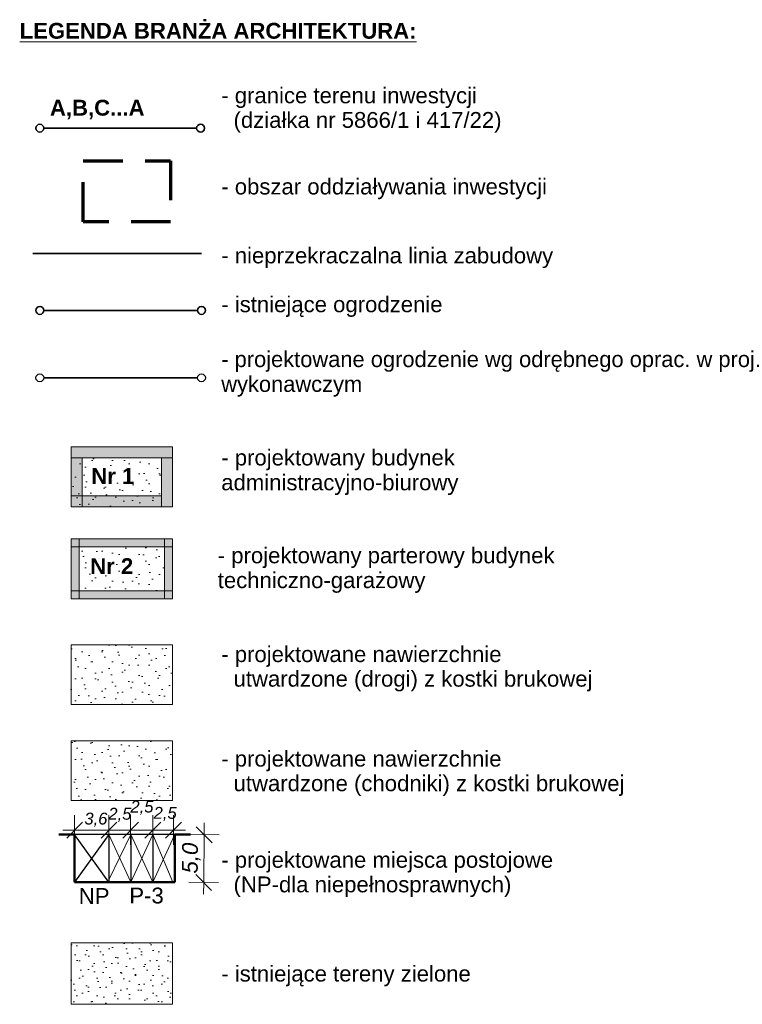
# Model space of a CAD drawing. Header units: millimetres. Extents: x -36825 to 18997, y 852196 to 981449.
# Tile 2 of 2: x -36825 to 8816, y 919278 to 981449. Entities that reach past the tile are written whole.
import ezdxf

# ---------------------------------------------------------------- set-up
doc = ezdxf.new("R2010")
doc.units = ezdxf.units.MM
doc.header["$MEASUREMENT"] = 0
doc.linetypes.add('Przerywana długa', pattern=[3900, 2500, -1400])
for name, color, linetype, lineweight in [('0_Nr_pióra__1', 7, 'Continuous', 0), ('0_Nr_pióra__4', 7, 'Continuous', 25), ('0_Nr_pióra__5', 7, 'Continuous', 35), ('0_Nr_pióra__6', 7, 'Continuous', 50), ('Nowe_ Budynki adaptowane.ZAG_Nr_pióra__1', 7, 'Continuous', 0), ('Nowe_0_Nr_pióra__1', 7, 'Continuous', 0), ('Nowe_0_Nr_pióra__103', 2, 'Continuous', 20), ('Nowe_0_Nr_pióra__82', 114, 'Continuous', 15), ('Nowe_102-Budynki adaptowane_Nr_pióra__1', 7, 'Continuous', 0), ('Nowe_106-Linie regulacyjne_Nr_pióra__4', 7, 'Continuous', 25), ('Nowe_106-Linie regulacyjne_Nr_pióra__5', 7, 'Continuous', 35), ('Nowe_199-Wymiary_Nr_pióra__3', 7, 'Continuous', 20), ('Nowe_199-Wymiary_Nr_pióra__5', 7, 'Continuous', 35), ('Nowe_2D - Rysunki i Obrazki_Nr_pióra__1', 7, 'Continuous', 0)]:
    doc.layers.add(name, color=color, linetype=linetype, lineweight=lineweight)
for name, color, linetype in [('Nowe_ Budynki adaptowane.ZAG', 7, 'Continuous'), ('Nowe_102-Budynki adaptowane', 7, 'Continuous'), ('Nowe_106-Linie regulacyjne', 7, 'Continuous'), ('Nowe_199-Wymiary', 7, 'Continuous')]:
    doc.layers.add(name, color=color, linetype=linetype)
for name, color, linetype, lineweight, true_color in [('Nowe_0_Nr_pióra__195', 253, 'Continuous', 13, 0x828282), ('Nowe_0_Nr_pióra__35', 7, 'Continuous', 70, 0xd70000), ('Nowe_2D - Rysunki i Obrazki_Nr_pióra__72', 7, 'Continuous', 13, 0x996a48)]:
    doc.layers.add(name, color=color, linetype=linetype, lineweight=lineweight, true_color=true_color)
doc.styles.add('STYL_AUTOMATYCZNY_1', font='arial.ttf')
doc.styles.add('STYL_AUTOMATYCZNY_2', font='arial.ttf')
doc.styles.add('STYL_AUTOMATYCZNY_3', font='arial.ttf')
doc.linetypes.add('Granica terenu (działki)', pattern='A,0,[2,PZ-ZAG-STASZĂ“W-PROKURATURA v7_0.Poziom 0 (11)1.Shx,S=21.825397,R=0,X=0,Y=0],-2750,0', length=2750)
doc.linetypes.add('Linia zabudowy (istniejca)', pattern='A,0,[1,PZ-ZAG-STASZĂ“W-PROKURATURA v7_0.Poziom 0 (11)1.Shx,S=55.555556,R=0,X=0,Y=-0.433013],-7000,0', length=7000)
doc.linetypes.add('Ogrodzenie proj. nie w granicy', pattern='A,0,[3,PZ-ZAG-STASZĂ“W-PROKURATURA v7_0.Poziom 0 (11)1.Shx,S=19.84127,R=0,X=0,Y=0],-2500,0', length=2500)
doc.dimstyles.new('STYL_AUTOMATYCZNY__1', dxfattribs={"dimtxt": 1000, "dimasz": 950, "dimexe": 0.18, "dimexo": 0.0625, "dimgap": 0, "dimtad": 1, "dimlfac": 0.001, "dimzin": 0, "dimdsep": 46, "dimtxsty": 'STYL_AUTOMATYCZNY_1', "dimblk": 'ARROWHEAD_6', "dimblk1": 'ARROWHEAD_6', "dimblk2": 'ARROWHEAD_6', "dimcen": 0.09, "dimse1": 1, "dimse2": 1, "dimclrd": 7, "dimclre": 7, "dimclrt": 7, "dimadec": 1, "dimazin": 0, "dimtfac": 1, "dimtdec": 4, "dimtmove": 0, "dimatfit": 3, "dimfxl": 0, "dimtolj": 1, "dimtzin": 0, "dimarcsym": 0})
doc.dimstyles.new('STYL_AUTOMATYCZNY__3', dxfattribs={"dimtxt": 750, "dimasz": 950, "dimexe": 0.18, "dimexo": 0.0625, "dimgap": 0, "dimtad": 1, "dimtih": 1, "dimtoh": 1, "dimlfac": 0.001, "dimzin": 0, "dimdsep": 46, "dimtxsty": 'STYL_AUTOMATYCZNY_1', "dimblk": 'ARROWHEAD_6', "dimblk1": 'ARROWHEAD_6', "dimblk2": 'ARROWHEAD_6', "dimcen": 0.09, "dimse1": 1, "dimse2": 1, "dimclrd": 7, "dimclre": 7, "dimclrt": 7, "dimadec": 1, "dimazin": 0, "dimtfac": 1, "dimtdec": 4, "dimtmove": 2, "dimatfit": 3, "dimfxl": 0, "dimtolj": 1, "dimtzin": 0, "dimarcsym": 0})
pattern_1 = [(45, (0, 2000), (-636.3961, 636.3961), [0, -600, 0, -900]), (110, (2000, 2000), (845.7234, 307.8181), [0, -440, 0, -760])]

# ---------------------------------------------------------------- blocks, each defined once
blk = doc.blocks.new('Ściana_1_4', base_point=(-27874, 950688))
at = {"layer": 'Nowe_ Budynki adaptowane.ZAG', "linetype": 'Continuous', "lineweight": 0, "true_color": 0x000000}
blk.add_hatch(color=18, dxfattribs=at).paths.add_polyline_path([(-27874, 951388), (-33577, 951388), (-33577, 950688), (-27874, 950688)])
at = {"layer": 'Nowe_ Budynki adaptowane.ZAG_Nr_pióra__1', "color": 7, "linetype": 'Continuous', "lineweight": 0, "flags": 128}
for points in [[(-27874, 951388), (-33577, 951388)], [(-33577, 951388), (-33577, 950688)], [(-27874, 950688), (-27874, 951388)], [(-33577, 950688), (-27874, 950688)]]:
    blk.add_lwpolyline(points, dxfattribs=at)
blk = doc.blocks.new('Ściana_2_4', base_point=(-33577, 950688))
at = {"layer": 'Nowe_ Budynki adaptowane.ZAG', "linetype": 'Continuous', "lineweight": 0, "true_color": 0x000000}
blk.add_hatch(color=18, dxfattribs=at).paths.add_polyline_path([(-32877, 950688), (-32877, 953777), (-33577, 953777), (-33577, 950688)])
at = {"layer": 'Nowe_ Budynki adaptowane.ZAG_Nr_pióra__1', "color": 7, "linetype": 'Continuous', "lineweight": 0, "flags": 128}
for points in [[(-32877, 953777), (-33577, 953777)], [(-33577, 953777), (-33577, 950688)], [(-32877, 950688), (-32877, 953777)], [(-33577, 950688), (-32877, 950688)]]:
    blk.add_lwpolyline(points, dxfattribs=at)
blk = doc.blocks.new('Ściana_3_4', base_point=(-27174, 953777))
at = {"layer": 'Nowe_ Budynki adaptowane.ZAG', "linetype": 'Continuous', "lineweight": 0, "true_color": 0x000000}
blk.add_hatch(color=18, dxfattribs=at).paths.add_polyline_path([(-27174, 954477), (-33577, 954477), (-33577, 953777), (-27174, 953777)])
at = {"layer": 'Nowe_ Budynki adaptowane.ZAG_Nr_pióra__1', "color": 7, "linetype": 'Continuous', "lineweight": 0, "flags": 128}
for points in [[(-27174, 954477), (-33577, 954477)], [(-33577, 954477), (-33577, 953777)], [(-27174, 953777), (-27174, 954477)], [(-33577, 953777), (-27174, 953777)]]:
    blk.add_lwpolyline(points, dxfattribs=at)
blk = doc.blocks.new('Ściana_4_4', base_point=(-27874, 950688))
at = {"layer": 'Nowe_ Budynki adaptowane.ZAG', "linetype": 'Continuous', "lineweight": 0, "true_color": 0x000000}
blk.add_hatch(color=18, dxfattribs=at).paths.add_polyline_path([(-27174, 950688), (-27174, 953777), (-27874, 953777), (-27874, 950688)])
at = {"layer": 'Nowe_ Budynki adaptowane.ZAG_Nr_pióra__1', "color": 7, "linetype": 'Continuous', "lineweight": 0, "flags": 128}
for points in [[(-27174, 953777), (-27874, 953777)], [(-27874, 953777), (-27874, 950688)], [(-27174, 950688), (-27174, 953777)], [(-27874, 950688), (-27174, 950688)]]:
    blk.add_lwpolyline(points, dxfattribs=at)
blk = doc.blocks.new('Ściana_5_4', base_point=(-33577, 948668))
at = {"layer": 'Nowe_102-Budynki adaptowane', "linetype": 'Continuous', "lineweight": 0, "true_color": 0x000000}
blk.add_hatch(color=18, dxfattribs=at).paths.add_polyline_path([(-33577, 948168), (-27174, 948168), (-27174, 948668), (-33577, 948668)])
at = {"layer": 'Nowe_102-Budynki adaptowane_Nr_pióra__1', "color": 7, "linetype": 'Continuous', "lineweight": 0, "flags": 128}
for points in [[(-27174, 948668), (-33577, 948668)], [(-33577, 948668), (-33577, 948168)], [(-33577, 948168), (-27174, 948168)], [(-27174, 948168), (-27174, 948668)]]:
    blk.add_lwpolyline(points, dxfattribs=at)
blk = doc.blocks.new('Ściana_6_4', base_point=(-33577, 944879))
at = {"layer": 'Nowe_102-Budynki adaptowane', "linetype": 'Continuous', "lineweight": 0, "true_color": 0x000000}
blk.add_hatch(color=18, dxfattribs=at).paths.add_polyline_path([(-33077, 944879), (-33077, 948668), (-33577, 948668), (-33577, 944879)])
at = {"layer": 'Nowe_102-Budynki adaptowane_Nr_pióra__1', "color": 7, "linetype": 'Continuous', "lineweight": 0, "flags": 128}
for points in [[(-33077, 948668), (-33577, 948668)], [(-33577, 948668), (-33577, 944879)], [(-33077, 944879), (-33077, 948668)], [(-33577, 944879), (-33077, 944879)]]:
    blk.add_lwpolyline(points, dxfattribs=at)
blk = doc.blocks.new('Ściana_7_4', base_point=(-33577, 944879))
at = {"layer": 'Nowe_102-Budynki adaptowane', "linetype": 'Continuous', "lineweight": 0, "true_color": 0x000000}
blk.add_hatch(color=18, dxfattribs=at).paths.add_polyline_path([(-33577, 944879), (-27174, 944879), (-27174, 945379), (-33577, 945379)])
at = {"layer": 'Nowe_102-Budynki adaptowane_Nr_pióra__1', "color": 7, "linetype": 'Continuous', "lineweight": 0, "flags": 128}
for points in [[(-27174, 945379), (-33577, 945379)], [(-33577, 945379), (-33577, 944879)], [(-27174, 944879), (-27174, 945379)], [(-33577, 944879), (-27174, 944879)]]:
    blk.add_lwpolyline(points, dxfattribs=at)
blk = doc.blocks.new('Ściana_8_4', base_point=(-27174, 944879))
at = {"layer": 'Nowe_102-Budynki adaptowane', "linetype": 'Continuous', "lineweight": 0, "true_color": 0x000000}
blk.add_hatch(color=18, dxfattribs=at).paths.add_polyline_path([(-27174, 944879), (-27174, 948668), (-27674, 948668), (-27674, 944879)])
at = {"layer": 'Nowe_102-Budynki adaptowane_Nr_pióra__1', "color": 7, "linetype": 'Continuous', "lineweight": 0, "flags": 128}
for points in [[(-27174, 948668), (-27674, 948668)], [(-27674, 948668), (-27674, 944879)], [(-27174, 944879), (-27174, 948668)], [(-27674, 944879), (-27174, 944879)]]:
    blk.add_lwpolyline(points, dxfattribs=at)
blk = doc.blocks.new('Linia_1_4', base_point=(-35550, 974601))
at = {"layer": '0_Nr_pióra__5', "color": 7, "linetype": 'Continuous', "lineweight": 35}
blk.add_line((-35300, 974601), (-25650, 974601), dxfattribs=at)
for centre in [(-35550, 974601), (-25400, 974601)]:
    blk.add_circle(centre, 250, dxfattribs=at)
blk = doc.blocks.new('Linia_2_4', base_point=(-35550, 963094))
at = {"layer": '0_Nr_pióra__5', "color": 7, "linetype": 'Granica terenu (działki)', "lineweight": 35}
blk.add_line((-35300, 963094), (-25590, 963094), dxfattribs=at)
at = {"layer": '0_Nr_pióra__5', "color": 7, "linetype": 'Continuous', "lineweight": 35}
for centre in [(-35550, 963094), (-25340, 963094)]:
    blk.add_circle(centre, 250, dxfattribs=at)
blk = doc.blocks.new('Linia_3_4', base_point=(-35550, 958837))
at = {"layer": 'Nowe_106-Linie regulacyjne_Nr_pióra__4', "color": 7, "linetype": 'Continuous', "lineweight": 25}
for centre in [(-35550, 958837), (-25340, 958837)]:
    blk.add_circle(centre, 250, dxfattribs=at)
at = {"layer": 'Nowe_106-Linie regulacyjne_Nr_pióra__5', "color": 7, "linetype": 'Ogrodzenie proj. nie w granicy', "lineweight": 35}
blk.add_line((-35300, 958837), (-25590, 958837), dxfattribs=at)
blk = doc.blocks.new('*D19')
at = {"layer": 'Nowe_199-Wymiary_Nr_pióra__3', "color": 7, "linetype": 'Continuous', "lineweight": 20}
for p, q in [((-33354, 929340), (-33354, 931215)), ((-31185, 929340), (-31185, 931215)), ((-34104, 930277), (-33354, 930277)), ((-33354, 930277), (-31185, 930277))]:
    blk.add_line(p, q, dxfattribs=at)
at = {"layer": 'Nowe_199-Wymiary_Nr_pióra__5', "color": 7, "linetype": 'Continuous', "lineweight": 35}
for p, q in [((-32854, 930777), (-33854, 929777)), ((-30685, 930777), (-31685, 929777))]:
    blk.add_line(p, q, dxfattribs=at)
at = {"layer": 'Nowe_199-Wymiary_Nr_pióra__3', "color": 7, "lineweight": 20, "char_height": 750, "attachment_point": 7, "style": 'STYL_AUTOMATYCZNY_1'}
for s, insert in [('\\A1;{\\pql;\\fArial|b0|i1|c238|p0;\\W1.000000;2,5}', (-31223, 930795)), ('\\A1;{\\pql;\\fArial|b0|i1|c238|p0;\\W1.000000;3,6}', (-32740, 930489))]:
    blk.add_mtext(s, dxfattribs=dict(at, insert=insert))
blk = doc.blocks.new('ARROWHEAD_6')
at = {"color": 0, "linetype": 'Continuous', "lineweight": 0}
for p, q in [((0, 0), (-1, 0)), ((-0.5, -0.5), (0.5, 0.5))]:
    blk.add_line(p, q, dxfattribs=at)
blk = doc.blocks.new('*D20')
at = {"layer": 'Nowe_199-Wymiary_Nr_pióra__3', "color": 7, "linetype": 'Continuous', "lineweight": 20}
for p, q in [((-31185, 929340), (-31185, 931215)), ((-29818, 929340), (-29818, 931215)), ((-31185, 930277), (-29818, 930277))]:
    blk.add_line(p, q, dxfattribs=at)
at = {"layer": 'Nowe_199-Wymiary_Nr_pióra__5', "color": 7, "linetype": 'Continuous', "lineweight": 35}
for p, q in [((-30685, 930777), (-31685, 929777)), ((-29318, 930777), (-30318, 929777))]:
    blk.add_line(p, q, dxfattribs=at)
at = {"layer": 'Nowe_199-Wymiary_Nr_pióra__3', "color": 7, "lineweight": 20, "insert": (-29831, 931249), "char_height": 750, "attachment_point": 7, "style": 'STYL_AUTOMATYCZNY_1'}
blk.add_mtext('\\A1;{\\pql;\\fArial|b0|i1|c238|p0;\\W1.000000;2,5}', dxfattribs=at)
blk = doc.blocks.new('*D21')
at = {"layer": 'Nowe_199-Wymiary_Nr_pióra__3', "color": 7, "linetype": 'Continuous', "lineweight": 20}
for p, q in [((-29818, 929340), (-29818, 931215)), ((-28414, 929340), (-28414, 931215)), ((-29818, 930277), (-28414, 930277))]:
    blk.add_line(p, q, dxfattribs=at)
at = {"layer": 'Nowe_199-Wymiary_Nr_pióra__5', "color": 7, "linetype": 'Continuous', "lineweight": 35}
for p, q in [((-29318, 930777), (-30318, 929777)), ((-27914, 930777), (-28914, 929777))]:
    blk.add_line(p, q, dxfattribs=at)
at = {"layer": 'Nowe_199-Wymiary_Nr_pióra__3', "color": 7, "lineweight": 20, "insert": (-29116, 930199), "char_height": 750, "attachment_point": 7, "style": 'STYL_AUTOMATYCZNY_1'}
blk.add_mtext('\\A1;{\\pql;\\fArial|b0|i1|c238|p0;\\W1.000000;}', dxfattribs=at)
blk = doc.blocks.new('*D22')
at = {"layer": 'Nowe_199-Wymiary_Nr_pióra__3', "color": 7, "linetype": 'Continuous', "lineweight": 20}
for p, q in [((-28414, 929340), (-28414, 931215)), ((-27105, 929340), (-27105, 931215)), ((-28414, 930277), (-27105, 930277)), ((-27105, 930277), (-26355, 930277))]:
    blk.add_line(p, q, dxfattribs=at)
at = {"layer": 'Nowe_199-Wymiary_Nr_pióra__5', "color": 7, "linetype": 'Continuous', "lineweight": 35}
for p, q in [((-27914, 930777), (-28914, 929777)), ((-27605, 929777), (-26605, 930777))]:
    blk.add_line(p, q, dxfattribs=at)
at = {"layer": 'Nowe_199-Wymiary_Nr_pióra__3', "color": 7, "lineweight": 20, "insert": (-28365, 930851), "char_height": 750, "attachment_point": 7, "style": 'STYL_AUTOMATYCZNY_1'}
blk.add_mtext('\\A1;{\\pql;\\fArial|b0|i1|c238|p0;\\W1.000000;2,5}', dxfattribs=at)
blk = doc.blocks.new('*D23')
at = {"layer": 'Nowe_199-Wymiary_Nr_pióra__3', "color": 7, "linetype": 'Continuous', "lineweight": 20}
for p, q in [((-25165, 930739), (-25173, 929989)), ((-26110, 929999), (-24235, 929980)), ((-25173, 929989), (-25203, 926977)), ((-26141, 926986), (-24266, 926967)), ((-25203, 926977), (-25211, 926227))]:
    blk.add_line(p, q, dxfattribs=at)
at = {"layer": 'Nowe_199-Wymiary_Nr_pióra__5', "color": 7, "linetype": 'Continuous', "lineweight": 35}
for p, q in [((-24678, 929484), (-25668, 930494)), ((-25698, 927482), (-24708, 926472))]:
    blk.add_line(p, q, dxfattribs=at)
at = {"layer": 'Nowe_199-Wymiary_Nr_pióra__3', "color": 7, "lineweight": 20, "char_height": 1000, "attachment_point": 7, "rotation": 89.42029, "style": 'STYL_AUTOMATYCZNY_1'}
for s, insert in [('\\A1;{\\pql;\\fArial|b0|i1|c238|p0;\\W1.000000;5,0}', (-25398, 927532)), ('\\A1;{\\pql;\\fArial|b0|i1|c238|p0;\\W1.000000;}', (-23988, 928471))]:
    blk.add_mtext(s, dxfattribs=dict(at, insert=insert))

msp = doc.modelspace()

# ---------------------------------------------------------------- hatches: boundary and pattern name
at = {"layer": 'Nowe_0_Nr_pióra__103', "linetype": 'Continuous', "lineweight": 20}
h = msp.add_hatch(dxfattribs=at)
h.set_pattern_fill('piasek_gęsty_0004', color=2, style=0, pattern_type=2)
h.set_pattern_definition(pattern_1)
h.paths.add_polyline_path([(-33577.355, 953777.293), (-33577.355, 950687.935), (-27873.768, 950687.935), (-27873.768, 953777.293)])
h = msp.add_hatch(dxfattribs=at)
h.set_pattern_fill('piasek_gęsty_0004', color=2, style=0, pattern_type=2)
h.set_pattern_definition(pattern_1)
h.paths.add_polyline_path([(-27673.768, 948168.041), (-33077.353, 948168.041), (-33077.347, 945378.684), (-27673.767, 945378.684)])
at = {"layer": 'Nowe_0_Nr_pióra__195', "linetype": 'Continuous', "lineweight": 13, "true_color": 0x828282}
h = msp.add_hatch(dxfattribs=at)
h.set_pattern_fill('piasek_gęsty_0004', color=8, style=0, pattern_type=2)
h.set_pattern_definition(pattern_1)
h.paths.add_polyline_path([(-33577.353, 938211.254), (-27173.767, 938211.254), (-27173.767, 941984.091), (-33577.353, 941984.091)])
at = {"layer": 'Nowe_0_Nr_pióra__82', "linetype": 'Continuous', "lineweight": 15}
h = msp.add_hatch(dxfattribs=at)
h.set_pattern_fill('Piasek_0004', color=114, style=0, pattern_type=2)
h.set_pattern_definition([(45, (0, 1750), (-556.8466, 556.8466), [0, -525, 0, -787.5]), (110, (1750, 1750), (740.00794, 269.34086), [0, -385, 0, -665])])
h.paths.add_polyline_path([(-33577.353, 923169.597), (-33577.353, 919278.074), (-27177.536, 919278.074), (-27177.536, 923169.597)])
at = {"layer": 'Nowe_2D - Rysunki i Obrazki_Nr_pióra__72', "linetype": 'Continuous', "lineweight": 13, "true_color": 0x996a48}
h = msp.add_hatch(dxfattribs=at)
h.set_pattern_fill('piasek_gęsty_0004', color=35, style=0, pattern_type=2)
h.set_pattern_definition(pattern_1)
h.paths.add_polyline_path([(-33577.353, 935924.629), (-27173.767, 935924.629), (-27173.767, 932151.792), (-33577.353, 932151.792)])

# ---------------------------------------------------------------- linework, layer by layer
at = {"layer": '0_Nr_pióra__4', "color": 7, "linetype": 'Continuous', "lineweight": 25}
for p, q in [((-31185.403, 930008.879), (-33354.448, 926996.316)), ((-31185.403, 926996.316), (-33354.448, 930008.879)), ((-27028.066, 930008.879), (-33354.448, 930008.879)), ((-33354.448, 930008.879), (-33354.448, 928354.775)), ((-31185.403, 930008.879), (-31185.403, 926996.316)), ((-29799.624, 930008.879), (-29799.624, 926996.316)), ((-28413.845, 930008.879), (-28413.845, 926996.316)), ((-27037.257, 930008.879), (-27037.257, 928278.772))]:
    msp.add_line(p, q, dxfattribs=at)
at = {"layer": '0_Nr_pióra__5', "color": 7, "linetype": 'Linia zabudowy (istniejca)', "lineweight": 35}
msp.add_line((-35984.096, 966689.865), (-25340.113, 966689.865), dxfattribs=at)
at = {"layer": '0_Nr_pióra__5', "color": 7, "linetype": 'Continuous', "lineweight": 35}
msp.add_line((-27028.066, 928278.772), (-27028.066, 926996.316), dxfattribs=at)
at = {"layer": '0_Nr_pióra__6', "color": 7, "linetype": 'Continuous', "lineweight": 50}
for p, q in [((-34355.298, 930008.879), (-33354.448, 930008.879)), ((-33354.448, 930008.879), (-33354.448, 926996.316)), ((-27028.066, 930008.879), (-27028.066, 926996.316)), ((-27028.066, 930008.879), (-26027.215, 930008.879)), ((-27028.066, 926996.316), (-33354.448, 926996.316))]:
    msp.add_line(p, q, dxfattribs=at)
at = {"layer": 'Nowe_0_Nr_pióra__1', "color": 7, "linetype": 'Continuous', "lineweight": 0}
for p, q in [((-31185.403, 927147.208), (-29799.624, 930008.879)), ((-29799.624, 926996.316), (-31185.403, 930008.879)), ((-29799.624, 926996.316), (-28413.845, 930008.879)), ((-28413.845, 926996.316), (-29799.624, 930008.879)), ((-27147.962, 926996.316), (-28413.845, 930008.879)), ((-27028.066, 930008.879), (-28413.845, 926996.316))]:
    msp.add_line(p, q, dxfattribs=at)
at = {"layer": 'Nowe_0_Nr_pióra__1', "color": 7, "linetype": 'Continuous', "lineweight": 0, "flags": 128}
for points in [[(-33577.355, 953777.293), (-33577.355, 950687.935), (-27873.768, 950687.935), (-27873.768, 953777.293)], [(-27673.768, 948168.041), (-33077.353, 948168.041), (-33077.347, 945378.684), (-27673.767, 945378.684)], [(-33577.353, 938211.254), (-27173.767, 938211.254), (-27173.767, 941984.091), (-33577.353, 941984.091)], [(-33577.353, 923169.597), (-33577.353, 919278.074), (-27177.536, 919278.074), (-27177.536, 923169.597)]]:
    msp.add_lwpolyline(points, close=True, dxfattribs=at)
at = {"layer": 'Nowe_0_Nr_pióra__35', "color": 12, "linetype": 'Przerywana długa', "lineweight": 70, "true_color": 0xd70000}
msp.add_lwpolyline([(-32806.198, 972547.063), (-27293.723, 972547.063), (-27293.723, 968694.258), (-32806.198, 968694.258)], close=True, dxfattribs=at)
at = {"layer": 'Nowe_2D - Rysunki i Obrazki_Nr_pióra__1', "color": 7, "linetype": 'Continuous', "lineweight": 0, "flags": 128}
msp.add_lwpolyline([(-33577.353, 935924.629), (-27173.767, 935924.629), (-27173.767, 932151.792), (-33577.353, 932151.792)], close=True, dxfattribs=at)

# ---------------------------------------------------------------- block references
at = {"color": 7, "linetype": 'Continuous', "lineweight": 35}
msp.add_blockref('Linia_1_4', (-35550.414, 974600.587), dxfattribs=at)
at = {"color": 7, "linetype": 'Granica terenu (działki)', "lineweight": 35}
msp.add_blockref('Linia_2_4', (-35550.414, 963093.627), dxfattribs=at)
at = {"layer": 'Nowe_ Budynki adaptowane.ZAG', "color": 7, "lineweight": 0}
for name, p in [('Ściana_3_4', (-27173.856, 953777.293)), ('Ściana_2_4', (-33577.355, 950687.935)), ('Ściana_4_4', (-27873.768, 950687.935)), ('Ściana_1_4', (-27873.768, 950687.935))]:
    msp.add_blockref(name, p, dxfattribs=at)
at = {"layer": 'Nowe_102-Budynki adaptowane', "color": 7, "lineweight": 0}
for name, p in [('Ściana_5_4', (-33577.354, 948668.041)), ('Ściana_6_4', (-33577.352, 944878.684)), ('Ściana_8_4', (-27173.767, 944878.684)), ('Ściana_7_4', (-33577.353, 944878.684))]:
    msp.add_blockref(name, p, dxfattribs=at)
at = {"layer": 'Nowe_106-Linie regulacyjne', "color": 7, "linetype": 'Ogrodzenie proj. nie w granicy', "lineweight": 35}
msp.add_blockref('Linia_3_4', (-35550.414, 958836.707), dxfattribs=at)

# ---------------------------------------------------------------- texts
at = {"layer": '0_Nr_pióra__1', "color": 7, "linetype": 'Continuous', "lineweight": 0, "char_height": 1000}
for s, insert, attachment_point, style in [('\\A1;{\\pql;\\fArial|b1|i0|c238|p0;\\L\\W1.000000;\\LLEGENDA\\fArial|b1|i0|c238|p0;\\W1.000000; BRANŻA ARCHITEKTURA\\fArial|b1|i0|c238|p0;\\W1.000000;:}', (-36824.529, 981248.011), 1, 'STYL_AUTOMATYCZNY_2'), ('\\A1;{\\pql;\\fArial|b1|i0|c238|p0;\\W1.000000;A,B,C...A}', (-34913.469, 975165.411), 7, 'STYL_AUTOMATYCZNY_2'), ('\\A1;{\\pql;\\fArial|b0|i0|c238|p0;\\W1.000000;- \\fArial|b0|i0|c238|p0;\\W1.000000;obszar oddziaływania inwestycji}', (-24093.697, 970111.801), 7, 'STYL_AUTOMATYCZNY_3'), ('\\A1;{\\pql;\\fArial|b0|i0|c238|p0;\\W1.000000;- nieprzekraczalna linia zabudowy}', (-24093.697, 965761.963), 7, 'STYL_AUTOMATYCZNY_3'), ('\\A1;{\\pql;\\fArial|b0|i0|c238|p0;\\W1.000000;- \\fArial|b0|i0|c238|p0;\\W1.000000;istniejące ogrodzenie}', (-24093.697, 963979.153), 1, 'STYL_AUTOMATYCZNY_3'), ('\\A1;{\\pql;\\fArial|b1|i0|c238|p0;\\W1.000000;Nr 1}', (-32303.338, 952636.453), 4, 'STYL_AUTOMATYCZNY_2'), ('\\A1;{\\pql;\\fArial|b1|i0|c238|p0;\\W1.000000;Nr 2}', (-32371.692, 946945.094), 4, 'STYL_AUTOMATYCZNY_2'), ('\\A1;{\\pql;\\fArial|b0|i0|c238|p0;\\W1.000000;NP}', (-33090.538, 925618.878), 7, 'STYL_AUTOMATYCZNY_3'), ('\\A1;{\\pql;\\fArial|b0|i0|c238|p0;\\W1.000000;P-3}', (-29899.756, 925632.232), 7, 'STYL_AUTOMATYCZNY_3'), ('\\A1;{\\pql;\\fArial|b0|i0|c238|p0;\\W1.000000;- istniejące tereny zielone}', (-24093.697, 920412.845), 7, 'STYL_AUTOMATYCZNY_3')]:
    msp.add_mtext(s, dxfattribs=dict(at, insert=insert, attachment_point=attachment_point, style=style))
at = {"layer": '0_Nr_pióra__1', "color": 7, "linetype": 'Continuous', "lineweight": 0, "char_height": 1000, "line_spacing_factor": 0.930913, "style": 'STYL_AUTOMATYCZNY_3'}
for s, insert, attachment_point in [('\\A1;{\\pql;\\fArial|b0|i0|c238|p0;\\W1.000000;- granice terenu inwestycji \\P\\pql;\\fArial|b0|i0|c238|p0;\\W1.000000;  (działka nr \\fArial|b0|i0|c238|p0;\\W1.000000;5866/1 i 417/22\\fArial|b0|i0|c238|p0;\\W1.000000;) }', (-24093.697, 977170.102), 1), ('\\A1;{\\pql;\\fArial|b0|i0|c238|p0;\\W1.000000;- projektowane nawierzchnie \\P\\pql;\\fArial|b0|i0|c238|p0;\\W1.000000;  utwardzone (drogi)\\fArial|b0|i0|c238|p0;\\W1.000000; z kostki brukowej}', (-24093.697, 941886.83), 1), ('\\A1;{\\pql;\\fArial|b0|i0|c238|p0;\\W1.000000;- projektowane nawierzchnie \\P\\pql;\\fArial|b0|i0|c238|p0;\\W1.000000;  utwardzone (\\fArial|b0|i0|c238|p0;\\W1.000000;chodniki\\fArial|b0|i0|c238|p0;\\W1.000000;) z kostki brukowej}', (-24093.697, 935287.83), 1), ('\\A1;{\\pql;\\fArial|b0|i0|c238|p0;\\W1.000000;- projektowane miejsca postojowe\\P\\pql;\\fArial|b0|i0|c238|p0;\\W1.000000;  (NP-dla niepełnosprawnych)}', (-24093.697, 926047.38), 7)]:
    msp.add_mtext(s, dxfattribs=dict(at, insert=insert, attachment_point=attachment_point))
at = {"layer": '0_Nr_pióra__1', "color": 7, "linetype": 'Continuous', "lineweight": 0, "char_height": 1000, "attachment_point": 1, "line_spacing_factor": 0.940384, "style": 'STYL_AUTOMATYCZNY_3'}
for s, insert, width in [('\\A1;{\\pql;\\fArial|b0|i0|c238|p0;\\W1.000000;- projektowane ogrodzenie wg odrębnego\\fArial|b0|i0|c238|p0;\\W1.000000; \\fArial|b0|i0|c238|p0;\\W1.000000;oprac. w proj. wykonawczym }', (-24093.697, 960514.865), 35883.9206), ('\\A1;{\\pql;\\fArial|b0|i0|c238|p0;\\W1.000000;- projektowany budynek\\fArial|b0|i0|c238|p0;\\W1.000000; administracyjno-biurowy}', (-24093.697, 954301.566), 27509.37299), ('\\A1;{\\pql;\\fArial|b0|i0|c238|p0;\\W1.000000;- projektowany\\fArial|b0|i0|c238|p0;\\W1.000000; \\fArial|b0|i0|c238|p0;\\W1.000000;parterowy\\fArial|b0|i0|c238|p0;\\W1.000000; budynek techniczno-garażowy}', (-24316.61, 948124.629), 27509.37299)]:
    msp.add_mtext(s, dxfattribs=dict(at, insert=insert, width=width))

# ---------------------------------------------------------------- dimensions: what is measured, and where the dimension line sits
at = {"layer": 'Nowe_199-Wymiary', "color": 7, "linetype": 'Continuous', "lineweight": 20}
for base, p1, p2, text, picture, middle in [((-29817.908, 930277.381), (-31185.403, 930008.879), (-29817.908, 930068), '2,5', '*D20', (-30537.694, 931169.621)), ((-31185.403, 930277.381), (-33354.448, 930008.879), (-31185.403, 930008.879), '3,6', '*D19', (-32054.934, 930864.169)), ((-27105.059, 930277.381), (-28413.845, 930008.879), (-27105.059, 930008.879), '2,5', '*D22', (-27679.918, 931226.252)), ((-28413.845, 930277.381), (-29817.908, 930068), (-28413.845, 930008.879), '2,5^M', '*D21', (-29145.257, 930573.751))]:
    dim = msp.add_linear_dim(base=base, p1=p1, p2=p2, text=text, dimstyle='STYL_AUTOMATYCZNY__3', dxfattribs=at)
    dim.commit()
    dim.dimension.update_dxf_attribs({"geometry": picture, "text_midpoint": middle, "dimtype": 160})
dim = msp.add_linear_dim(base=(-25203.35, 926976.64), p1=(-27117.48, 930008.879), p2=(-27147.962, 926996.316), angle=269.42029497, text='5,0^M', dimstyle='STYL_AUTOMATYCZNY__1', dxfattribs=at)
dim.commit()
dim.dimension.update_dxf_attribs({"geometry": '*D23', "text_midpoint": (-24488.541, 928436.669), "dimtype": 160, "text_rotation": 89.42029497})

doc.saveas('drawing.dxf')
